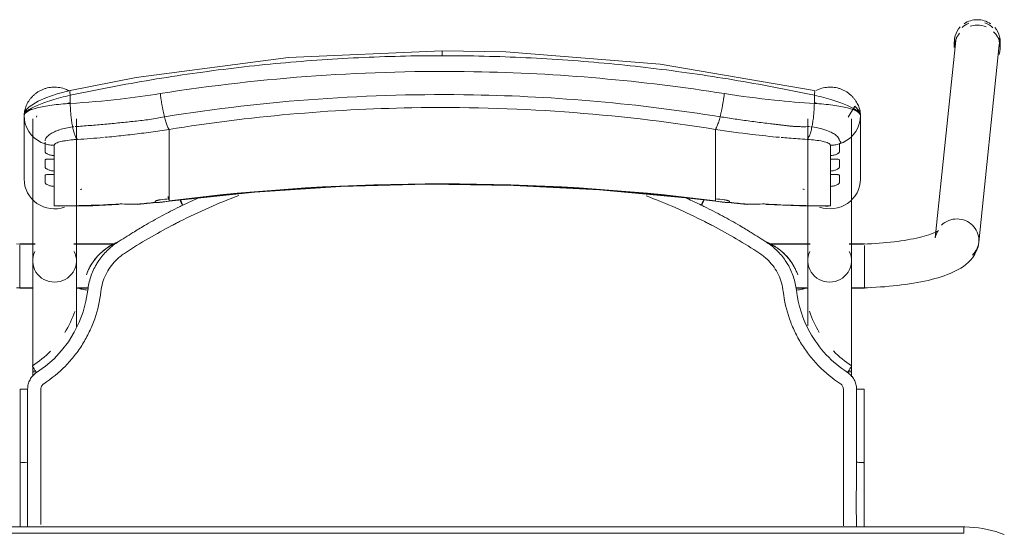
# Model space of a CAD drawing. Header units: metres. Extents: x 3 to 43.5, y -74 to -48.5.
# Tile 76 of 209: x 38.75 to 39.216, y -59.58 to -59.337. Entities that reach past the tile are written whole.
import ezdxf

# ---------------------------------------------------------------- set-up
doc = ezdxf.new("R2010")
doc.units = ezdxf.units.M
doc.layers.add('I-FURN', color=7, linetype='Continuous', lineweight=18)

# ---------------------------------------------------------------- blocks, each defined once
blk = doc.blocks.new('ConjuntoParaAlunoTamanho6 - CJA06_ConjuntoParaAlunoTamanho6-V35-1PAV - FRIGORÍFICA')
at = {"layer": 'I-FURN', "color": 253, "true_color": 0xaaaaaa}
for p, q in [((0.24321, 0.29526), (0.23354, 0.20182)), ((0.24254, 0.29456), (0.24254, 0.29197)), ((0.2643, 0.29197), (0.2643, 0.29456)), ((0.25413, 0.19969), (0.2638, 0.29312)), ((-0.1979, 0.25969), (-0.1979, 0.22964)), ((-0.19385, 0.25812), (-0.19385, 0.19097)), ((-0.19207, 0.25896), (-0.19202, 0.25906)), ((-0.19202, 0.25906), (-0.19192, 0.25949)), ((-0.17315, 0.19097), (-0.17315, 0.25812)), ((0.17315, 0.25812), (0.17315, 0.19097)), ((0.19385, 0.19097), (0.19385, 0.25812)), ((0.1981, 0.22964), (0.1981, 0.25969)), ((-0.19734, 0.2558), (-0.19665, 0.25395)), ((-0.19665, 0.25395), (-0.1957, 0.25221)), ((-0.1957, 0.25221), (-0.19451, 0.25062)), ((-0.17493, 0.25435), (-0.17437, 0.25441)), ((-0.12923, 0.2438), (-0.12923, 0.25317)), ((0.12943, 0.2438), (0.12943, 0.25317)), ((0.17457, 0.25441), (0.17513, 0.25435)), ((0.19471, 0.25062), (0.1959, 0.25221)), ((0.1959, 0.25221), (0.19685, 0.25395)), ((0.19685, 0.25395), (0.19754, 0.2558)), ((-0.12923, 0.24214), (-0.12923, 0.2438)), ((0.12943, 0.24214), (0.12943, 0.2438)), ((-0.18366, 0.24073), (-0.18366, 0.23904)), ((-0.12923, 0.24214), (-0.12923, 0.23653)), ((0.12943, 0.24214), (0.12943, 0.23653)), ((0.18386, 0.23904), (0.18386, 0.24073)), ((-0.18366, 0.23345), (-0.18366, 0.23176)), ((-0.12923, 0.23653), (-0.12923, 0.23486)), ((-0.12923, 0.23486), (-0.12923, 0.22925)), ((0.12943, 0.23653), (0.12943, 0.23486)), ((0.12943, 0.23486), (0.12943, 0.22925)), ((0.18386, 0.23176), (0.18386, 0.23345)), ((-0.12923, 0.22925), (-0.12923, 0.22759)), ((0.12943, 0.22759), (0.12943, 0.22925)), ((-0.18366, 0.22617), (-0.18366, 0.21701)), ((-0.12923, 0.22759), (-0.12923, 0.22197)), ((0.12943, 0.22759), (0.12943, 0.22197)), ((0.18386, 0.21701), (0.18386, 0.22617)), ((-0.14414, 0.21757), (-0.12926, 0.21915)), ((-0.12923, 0.22197), (-0.12923, 0.22031)), ((-0.11598, 0.22048), (-0.1227, 0.21732)), ((0.12943, 0.22031), (0.12943, 0.22197)), ((0.12946, 0.21915), (0.14434, 0.21757)), ((-0.18366, 0.21701), (-0.1818, 0.21679)), ((0.17944, 0.21689), (0.18173, 0.21678)), ((-0.19271, 0.19894), (-0.2, 0.19894)), ((-0.2, 0.19844), (-0.2, 0.19411)), ((-0.19271, 0.19879), (-0.19385, 0.19879)), ((-0.19385, 0.19879), (-0.19385, 0.19845)), ((-0.19385, 0.19845), (-0.19385, 0.19764)), ((-0.15474, 0.19894), (-0.17429, 0.19894)), ((-0.15494, 0.19879), (-0.17429, 0.19879)), ((0.17429, 0.19894), (0.15474, 0.19894)), ((0.17429, 0.19879), (0.15494, 0.19879)), ((0.2, 0.19894), (0.19271, 0.19894)), ((0.19385, 0.19879), (0.19271, 0.19879)), ((0.19385, 0.19845), (0.19385, 0.19879)), ((0.19385, 0.19764), (0.19385, 0.19845)), ((0.2, 0.1938), (0.2, 0.19814)), ((-0.2, 0.19393), (-0.2, 0.18575)), ((-0.19385, 0.19367), (-0.19385, 0.1916)), ((0.19385, 0.1916), (0.19385, 0.19367)), ((0.2, 0.18573), (0.2, 0.19364)), ((-0.19385, 0.18688), (-0.19385, 0.18582)), ((0.19385, 0.18582), (0.19385, 0.18688)), ((-0.2, 0.18573), (-0.2, 0.17922)), ((-0.19385, 0.18371), (-0.19385, 0.18582)), ((0.19385, 0.18371), (0.19385, 0.18582)), ((0.2, 0.17794), (0.2, 0.1856)), ((-0.2, 0.17916), (-0.2, 0.17794)), ((-0.2, 0.17794), (-0.19377, 0.17794)), ((-0.19385, 0.17809), (-0.19385, 0.17951)), ((-0.17323, 0.17794), (-0.1676, 0.17794)), ((-0.17268, 0.17809), (-0.16757, 0.17809)), ((0.16757, 0.17809), (0.17268, 0.17809)), ((0.1676, 0.17794), (0.17323, 0.17794)), ((0.19377, 0.17794), (0.2, 0.17794)), ((0.19385, 0.17809), (0.19385, 0.17951)), ((-0.19385, 0.13857), (-0.19385, 0.13643)), ((0.19385, 0.13604), (0.19385, 0.13857)), ((-0.19983, 0.13021), (-0.19982, 0.0953)), ((0.19983, 0.13021), (0.19982, 0.0953)), ((-0.19982, 0.06488), (-0.19982, 0.0953)), ((-0.19982, 0.0953), (-0.19982, 0.09529)), ((-0.19623, 0.09556), (-0.19738, 0.09554)), ((0.19982, 0.06497), (0.19982, 0.0953)), ((0.247, 0.06497), (-0.247, 0.06497)), ((0.247, 0.06497), (-0.247, 0.06497)), ((0.247, 0.06497), (0.247, 0.06197))]:
    blk.add_line(p, q, dxfattribs=at)
at = {"layer": 'I-FURN', "color": 253, "true_color": 0xaaaaaa, "flags": 128}
for points in [[(0.0001, 0.2904), (-0.07267, 0.28721), (-0.14486, 0.2777), (-0.17603, 0.27161)], [(0.17623, 0.27161), (0.10331, 0.28398), (0.03018, 0.28985), (0.0001, 0.2904)], [(-0.17603, 0.27161), (-0.18218, 0.26997), (-0.18761, 0.26812), (-0.19131, 0.26652), (-0.19557, 0.2639), (-0.19708, 0.26226), (-0.19765, 0.26113), (-0.1979, 0.25971)], [(-0.17607, 0.26928), (-0.17607, 0.26831), (-0.17607, 0.26734), (-0.17607, 0.26637), (-0.17607, 0.2654)], [(0.17627, 0.2654), (0.17627, 0.26637), (0.17627, 0.26734), (0.17627, 0.26831), (0.17627, 0.26928)], [(0.1981, 0.25971), (0.19792, 0.26092), (0.19739, 0.26208), (0.1954, 0.2642), (0.19227, 0.25896)], [(-0.1979, 0.24468), (-0.1979, 0.2522), (-0.1979, 0.25971)], [(-0.1979, 0.25969), (-0.19776, 0.25773), (-0.19734, 0.2558)], [(-0.1979, 0.25969), (-0.1979, 0.25218), (-0.1979, 0.24467), (-0.1979, 0.23715), (-0.1979, 0.22964)], [(0.19754, 0.2558), (0.19796, 0.25773), (0.1981, 0.25969)], [(0.1981, 0.25971), (0.1981, 0.2522), (0.1981, 0.24468)], [(0.1981, 0.22964), (0.1981, 0.23715), (0.1981, 0.24467), (0.1981, 0.25218), (0.1981, 0.25969)], [(-0.19451, 0.25062), (-0.19311, 0.2492), (-0.19152, 0.24799)], [(-0.19152, 0.24799), (-0.18977, 0.24701), (-0.1879, 0.24628)], [(0.1881, 0.24628), (0.18997, 0.24701), (0.19172, 0.24799)], [(0.19172, 0.24799), (0.19331, 0.2492), (0.19471, 0.25062)], [(-0.1879, 0.24243), (-0.1879, 0.24339), (-0.1879, 0.24435), (-0.1879, 0.24532), (-0.1879, 0.24628)], [(-0.18366, 0.24561), (-0.18366, 0.24439), (-0.18366, 0.24317), (-0.18366, 0.24195), (-0.18366, 0.24073)], [(0.18386, 0.24073), (0.18386, 0.24195), (0.18386, 0.24317), (0.18386, 0.24439), (0.18386, 0.24561)], [(0.1881, 0.24628), (0.1881, 0.24532), (0.1881, 0.24435), (0.1881, 0.24339), (0.1881, 0.24243)], [(-0.1879, 0.23515), (-0.1879, 0.23603), (-0.1879, 0.23692), (-0.1879, 0.2378), (-0.1879, 0.23868)], [(-0.18366, 0.23904), (-0.18366, 0.23764), (-0.18366, 0.23624), (-0.18366, 0.23485), (-0.18366, 0.23345)], [(0.18386, 0.23345), (0.18386, 0.23485), (0.18386, 0.23624), (0.18386, 0.23764), (0.18386, 0.23904)], [(0.1881, 0.23868), (0.1881, 0.2378), (0.1881, 0.23692), (0.1881, 0.23603), (0.1881, 0.23515)], [(-0.1879, 0.22787), (-0.1879, 0.22876), (-0.1879, 0.22964), (-0.1879, 0.23052), (-0.1879, 0.23141)], [(-0.18366, 0.23176), (-0.18366, 0.23036), (-0.18366, 0.22897), (-0.18366, 0.22757), (-0.18366, 0.22617)], [(0.18386, 0.22617), (0.18386, 0.22757), (0.18386, 0.22897), (0.18386, 0.23036), (0.18386, 0.23176)], [(0.1881, 0.23141), (0.1881, 0.23052), (0.1881, 0.22964), (0.1881, 0.22876), (0.1881, 0.22787)], [(-0.12926, 0.21915), (-0.08865, 0.22342), (-0.0479, 0.2261), (-0.00707, 0.22717), (0.03376, 0.22666), (0.07455, 0.22454), (0.11521, 0.22083), (0.12946, 0.21915)], [(-0.12923, 0.22031), (-0.12923, 0.22007), (-0.12923, 0.21984), (-0.12923, 0.21961), (-0.12923, 0.21937)], [(0.12943, 0.21937), (0.12943, 0.21961), (0.12943, 0.21984), (0.12943, 0.22007), (0.12943, 0.22031)], [(-0.18111, 0.21677), (-0.16533, 0.21701), (-0.15331, 0.21761)], [(-0.1359, 0.2187), (-0.1359, 0.21878), (-0.1359, 0.21886), (-0.1359, 0.21893), (-0.1359, 0.21901)], [(0.1361, 0.21901), (0.1361, 0.21893), (0.1361, 0.21886), (0.1361, 0.21878), (0.1361, 0.2187)], [(0.15351, 0.21761), (0.16928, 0.2169), (0.18131, 0.21677)], [(0.18173, 0.21678), (0.18279, 0.21686), (0.18386, 0.21701)], [(-0.20148, 0.19894), (-0.19961, 0.19888), (-0.19772, 0.19883), (-0.19583, 0.1988), (-0.19394, 0.19879), (-0.19385, 0.19879)], [(0.23507, 0.20536), (0.23501, 0.20531), (0.23482, 0.20518), (0.23451, 0.20499), (0.23408, 0.20476), (0.23355, 0.20449), (0.23291, 0.2042), (0.23217, 0.20389), (0.23133, 0.20358), (0.23041, 0.20326), (0.22941, 0.20294), (0.22832, 0.20262), (0.22717, 0.2023), (0.22594, 0.20199), (0.22464, 0.20169), (0.22328, 0.2014), (0.22186, 0.20112), (0.22039, 0.20086), (0.21886, 0.2006), (0.21729, 0.20036), (0.21567, 0.20014), (0.214, 0.19993), (0.2123, 0.19973), (0.21057, 0.19956), (0.2088, 0.1994), (0.207, 0.19926), (0.20518, 0.19913), (0.20334, 0.19903), (0.20148, 0.19894), (0.19961, 0.19888), (0.19772, 0.19883), (0.19583, 0.1988), (0.19394, 0.19879), (0.19385, 0.19879)], [(0.23354, 0.20182), (0.23373, 0.20287), (0.23403, 0.20376), (0.23437, 0.20445), (0.23469, 0.20492), (0.23492, 0.20521), (0.23505, 0.20534), (0.23507, 0.20536)], [(-0.20144, 0.17823), (-0.19935, 0.17816), (-0.19725, 0.17811), (-0.19515, 0.17809), (-0.19385, 0.17809)], [(0.25413, 0.19969), (0.25375, 0.19762), (0.25311, 0.19572), (0.25226, 0.19403), (0.25129, 0.19256), (0.25023, 0.19128), (0.24913, 0.19017), (0.24799, 0.18919), (0.24683, 0.18832), (0.24563, 0.18753), (0.24441, 0.18681), (0.24316, 0.18615), (0.24188, 0.18553), (0.24055, 0.18496), (0.23919, 0.18441), (0.23778, 0.1839), (0.23633, 0.18341), (0.23483, 0.18295), (0.2333, 0.18251), (0.23171, 0.1821), (0.23008, 0.1817), (0.22841, 0.18133), (0.2267, 0.18098), (0.22495, 0.18064), (0.22315, 0.18033), (0.22132, 0.18004), (0.21946, 0.17976), (0.21756, 0.17951), (0.21562, 0.17928), (0.21366, 0.17906), (0.21168, 0.17887), (0.20967, 0.1787), (0.20763, 0.17855), (0.20558, 0.17842), (0.20352, 0.17831), (0.20144, 0.17823), (0.19935, 0.17816), (0.19725, 0.17811), (0.19515, 0.17809), (0.19385, 0.17809)], [(-0.19385, 0.13857), (-0.19385, 0.14057), (-0.19385, 0.14257), (-0.19385, 0.14457), (-0.19385, 0.14656), (-0.19385, 0.14855), (-0.19385, 0.15053), (-0.19385, 0.15249), (-0.19385, 0.15444), (-0.19385, 0.15637), (-0.19385, 0.15827), (-0.19385, 0.16015), (-0.19385, 0.162), (-0.19385, 0.16382), (-0.19385, 0.1656), (-0.19385, 0.16735), (-0.19385, 0.16905), (-0.19385, 0.17071), (-0.19385, 0.17233), (-0.19385, 0.1739), (-0.19385, 0.17541), (-0.19385, 0.17687), (-0.19385, 0.17828), (-0.19385, 0.17963), (-0.19385, 0.18092), (-0.19385, 0.18215), (-0.19385, 0.18331), (-0.19385, 0.18441), (-0.19385, 0.18544), (-0.19385, 0.1864), (-0.19385, 0.18729), (-0.19385, 0.1881), (-0.19385, 0.18885), (-0.19385, 0.18951), (-0.19385, 0.19011), (-0.19385, 0.19062), (-0.19385, 0.19097)], [(-0.17315, 0.19097), (-0.17315, 0.19051), (-0.17315, 0.18998), (-0.17315, 0.18937), (-0.17315, 0.18869), (-0.17315, 0.18793), (-0.17315, 0.1871), (-0.17315, 0.18619), (-0.17315, 0.18522), (-0.17315, 0.18417), (-0.17315, 0.18306), (-0.17315, 0.18188), (-0.17315, 0.18064), (-0.17315, 0.17934), (-0.17315, 0.17798), (-0.17315, 0.17656), (-0.17315, 0.17508), (-0.17315, 0.17355), (-0.17315, 0.17198), (-0.17315, 0.17035), (-0.17315, 0.16868), (-0.17315, 0.16696), (-0.17315, 0.16521), (-0.17315, 0.16342), (-0.17315, 0.16159), (-0.17315, 0.15974)], [(0.17315, 0.16015), (0.17315, 0.162), (0.17315, 0.16382), (0.17315, 0.1656), (0.17315, 0.16735), (0.17315, 0.16905), (0.17315, 0.17071), (0.17315, 0.17233), (0.17315, 0.1739), (0.17315, 0.17541), (0.17315, 0.17687), (0.17315, 0.17828), (0.17315, 0.17963), (0.17315, 0.18092), (0.17315, 0.18215), (0.17315, 0.18331), (0.17315, 0.18441), (0.17315, 0.18544), (0.17315, 0.1864), (0.17315, 0.18729), (0.17315, 0.1881), (0.17315, 0.18885), (0.17315, 0.18951), (0.17315, 0.19011), (0.17315, 0.19062), (0.17315, 0.19097)], [(0.19385, 0.19097), (0.19385, 0.19051), (0.19385, 0.18998), (0.19385, 0.18937), (0.19385, 0.18869), (0.19385, 0.18793), (0.19385, 0.1871), (0.19385, 0.18619), (0.19385, 0.18522), (0.19385, 0.18417), (0.19385, 0.18306), (0.19385, 0.18188), (0.19385, 0.18064), (0.19385, 0.17934), (0.19385, 0.17798), (0.19385, 0.17656), (0.19385, 0.17508), (0.19385, 0.17355), (0.19385, 0.17198), (0.19385, 0.17035), (0.19385, 0.16868), (0.19385, 0.16696), (0.19385, 0.16521), (0.19385, 0.16342), (0.19385, 0.16159), (0.19385, 0.15974), (0.19385, 0.15785), (0.19385, 0.15594), (0.19385, 0.15401), (0.19385, 0.15206), (0.19385, 0.15009), (0.19385, 0.14811), (0.19385, 0.14612), (0.19385, 0.14413), (0.19385, 0.14213), (0.19385, 0.14013), (0.19385, 0.13857)], [(-0.16841, 0.18438), (-0.16841, 0.18437), (-0.16841, 0.18435), (-0.16841, 0.18434), (-0.16841, 0.18432)], [(0.16841, 0.18432), (0.16841, 0.18434), (0.16841, 0.18435), (0.16841, 0.18437), (0.16841, 0.18438)], [(-0.16774, 0.17706), (-0.16861, 0.17188), (-0.16997, 0.16679), (-0.17181, 0.16185), (-0.17415, 0.15713), (-0.17693, 0.15265), (-0.18013, 0.14846), (-0.18374, 0.14461), (-0.18771, 0.14113), (-0.19199, 0.13805)], [(-0.19623, 0.13025), (-0.19623, 0.12331), (-0.19623, 0.11637), (-0.19623, 0.10942), (-0.19623, 0.10249), (-0.19623, 0.09556)], [(0.19623, 0.13025), (0.19623, 0.12639), (0.19623, 0.12254), (0.19623, 0.11868), (0.19623, 0.11483), (0.19623, 0.11097), (0.19623, 0.10712), (0.19623, 0.10327), (0.19623, 0.09941), (0.19623, 0.09556)], [(-0.19738, 0.09554), (-0.19841, 0.0955), (-0.1992, 0.09544), (-0.19969, 0.09537), (-0.19982, 0.0953)], [(0.247, 0.06197), (0.1235, 0.06197), (0, 0.06197), (-0.1235, 0.06197), (-0.247, 0.06197)], [(-0.247, 0.06197), (-0.1235, 0.06197), (0, 0.06197), (0.1235, 0.06197), (0.247, 0.06197)], [(0.2662, 0.06136), (0.26421, 0.06209), (0.2622, 0.06274), (0.26015, 0.06331), (0.25809, 0.06379), (0.25601, 0.0642), (0.25391, 0.06451), (0.25181, 0.06475), (0.24969, 0.0649), (0.24757, 0.06496), (0.247, 0.06497)]]:
    blk.add_lwpolyline(points, dxfattribs=at)
at = {"layer": 'I-FURN', "color": 253, "true_color": 0xaaaaaa}
for centre, major_axis, ratio, start_param, end_param in [((0.25351, 0.29419), (-0.01029, 0.00107), 0.967158, 5.223081, 5.597593), ((0.25342, 0.29456), (0.01088, 0), 0.965926, 1.570796, 2.182166), ((0.25342, 0.29456), (-0.01088, 0), 0.965926, 4.098128, 4.712389), ((0.25351, 0.29419), (-0.01029, 0.00107), 0.967158, 4.026797, 4.46746), ((0.25342, 0.29456), (0.01088, 0), 0.965926, 2.404321, 3.312013), ((0.25342, 0.29197), (0.01088, 0), 0.965926, 2.446266, 3.141593), ((0.25342, 0.29197), (0.01088, 0), 0.965926, 1.581694, 1.883969), ((0.25342, 0.29197), (0.01088, 0), 0.965926, 1.176355, 1.570796), ((0.25342, 0.29197), (0.01088, 0), 0.965926, 5.959867, 7.062609), ((0.25342, 0.29456), (0.01088, 0), 0.965926, 6.052088, 6.985956), ((0.25351, 0.29419), (-0.01029, 0.00107), 0.967158, 6.102343, 6.382991), ((0.25351, 0.29419), (-0.01029, 0.00107), 0.967158, 3.141593, 3.502975), ((-0.1835, 0.22964), (-0.0144, 0), 0.978148, 0, 1.909658), ((0.0001, -0.77159), (1.0211, 0), 0.978148, 1.443771, 1.697822), ((0.0001, -0.77117), (1.0209, 0), 0.978148, 1.443771, 1.697822), ((0.1837, 0.22964), (0.0144, 0), 0.978148, 4.362105, 6.283185), ((-0.17927, 0.60128), (0.385, 0), 0.978148, 4.732926, 4.735013), ((0.17947, 0.60128), (0.385, 0), 0.978148, 4.689765, 4.691852), ((-0.17927, 0.60356), (0.395, 0), 0.978148, 4.828782, 4.839414), ((-0.17927, 0.60221), (0.3948, 0), 0.978148, 4.828842, 4.839414), ((-0.1305, 0.22908), (-0.00124, 0.00992), 0.026339, 2.463316, 2.789234), ((0.17947, 0.60356), (0.395, 0), 0.978148, 4.585364, 4.595996), ((0.17947, 0.60221), (0.3948, 0), 0.978148, 4.585364, 4.595936), ((-0.17927, 0.60336), (0.395, 0), 0.978148, 4.701279, 4.780293), ((-0.14501, 0.22754), (-0.00087, 0.00996), 0.018501, 2.957526, 3.350225), ((-0.17927, 0.60263), (0.395, 0), 0.978148, 4.801491, 4.822541), ((0.17947, 0.60263), (0.395, 0), 0.978148, 4.602237, 4.623287), ((0.14521, 0.22754), (0.00087, 0.00996), 0.018501, 2.93296, 3.325659), ((0.17947, 0.60336), (0.395, 0), 0.978148, 4.644485, 4.723499), ((0.24383, 0.20075), (-0.01029, 0.00107), 0.967158, 4.812195, 5.597593), ((0.24383, 0.20075), (-0.01029, 0.00107), 0.967158, 3.241398, 4.812195), ((0.24383, 0.20075), (-0.01029, 0.00107), 0.967158, 2.456, 3.241398), ((-0.1835, 0.19097), (0.01035, 0), 0.978148, 2.686587, 4.712389), ((-0.1835, 0.19097), (0.01035, 0), 0.978148, 4.712389, 6.738191), ((0.1835, 0.19097), (0.01035, 0), 0.978148, 2.686587, 4.712389), ((0.1835, 0.19097), (0.01035, 0), 0.978148, 4.712389, 6.738191), ((-0.1835, 0.13857), (0.01035, 0), 0.069756, 2.648425, 3.665191), ((0.1835, 0.13857), (0.01035, 0), 0.069756, 5.759587, 6.776353)]:
    blk.add_ellipse(centre, major_axis=major_axis, ratio=ratio, start_param=start_param, end_param=end_param, dxfattribs=at)
for points in [[(0.0001, 0.29036), (0.0001, 0.29029), (0.0001, 0.29001), (0.0001, 0.28916), (0.0001, 0.28841), (0.0001, 0.28802)], [(-0.05929, 0.28591), (-0.06588, 0.28544), (-0.07245, 0.28489), (-0.07901, 0.28427)], [(-0.03953, 0.28708), (-0.04612, 0.28677), (-0.05271, 0.28638), (-0.05929, 0.28591)], [(-0.01972, 0.28779), (-0.02633, 0.28763), (-0.03293, 0.2874), (-0.03953, 0.28708)], [(0.0001, 0.28802), (-0.00651, 0.28802), (-0.01312, 0.28795), (-0.01972, 0.28779)], [(0.01992, 0.28779), (0.01332, 0.28795), (0.00671, 0.28802), (0.0001, 0.28802)], [(0.03973, 0.28708), (0.03313, 0.2874), (0.02653, 0.28763), (0.01992, 0.28779)], [(0.0595, 0.28591), (0.05292, 0.28638), (0.04633, 0.28677), (0.03973, 0.28708)], [(-0.09864, 0.28217), (-0.10517, 0.28139), (-0.11169, 0.28054), (-0.11819, 0.27961)], [(-0.07901, 0.28427), (-0.08557, 0.28365), (-0.09211, 0.28295), (-0.09864, 0.28217)], [(0.11839, 0.27961), (0.11189, 0.28054), (0.10538, 0.28139), (0.09885, 0.28217)], [(-0.13762, 0.27661), (-0.14407, 0.27553), (-0.15051, 0.27438), (-0.15692, 0.27316)], [(-0.11819, 0.27961), (-0.12468, 0.27869), (-0.13116, 0.27768), (-0.13762, 0.27661)], [(0.13782, 0.27661), (0.13136, 0.27768), (0.12489, 0.27868), (0.11839, 0.27961)], [(0.15712, 0.27316), (0.15071, 0.27438), (0.14427, 0.27553), (0.13782, 0.27661)], [(-0.15692, 0.27316), (-0.16332, 0.27194), (-0.16971, 0.27065), (-0.17607, 0.26928)], [(0.17627, 0.26928), (0.16991, 0.27065), (0.16353, 0.27194), (0.15712, 0.27316)], [(0.17627, 0.26928), (0.17633, 0.26966), (0.17642, 0.27037), (0.17644, 0.2712), (0.17636, 0.27149), (0.1763, 0.27156)], [(-0.17609, 0.26577), (-0.1767, 0.26561), (-0.17731, 0.26545), (-0.17791, 0.26528)], [(-0.13346, 0.2701), (-0.13339, 0.26956), (-0.13324, 0.26848), (-0.133, 0.26684), (-0.13272, 0.2652), (-0.13242, 0.26359), (-0.13211, 0.26203), (-0.13178, 0.26053), (-0.13155, 0.25959), (-0.13144, 0.25914)], [(0.13164, 0.25914), (0.13175, 0.25959), (0.13198, 0.26053), (0.13231, 0.26203), (0.13262, 0.26359), (0.13292, 0.2652), (0.1332, 0.26684), (0.13344, 0.26848), (0.13359, 0.26956), (0.13366, 0.2701)], [(0.17811, 0.26528), (0.17751, 0.26545), (0.1769, 0.26561), (0.17629, 0.26577)], [(-0.17607, 0.2654), (-0.17914, 0.26523), (-0.18504, 0.2647), (-0.19219, 0.26337), (-0.19682, 0.26165), (-0.1979, 0.26035), (-0.1979, 0.25969)], [(-0.17607, 0.2654), (-0.17606, 0.26498), (-0.17604, 0.26413), (-0.17598, 0.26285), (-0.1759, 0.26156), (-0.17579, 0.26028), (-0.17566, 0.25902), (-0.17551, 0.25778), (-0.17533, 0.25659), (-0.17514, 0.25544), (-0.175, 0.25471), (-0.17493, 0.25435)], [(0.17513, 0.25435), (0.1752, 0.25471), (0.17534, 0.25544), (0.17553, 0.25659), (0.17571, 0.25778), (0.17586, 0.25902), (0.17599, 0.26028), (0.1761, 0.26156), (0.17618, 0.26285), (0.17624, 0.26413), (0.17626, 0.26498), (0.17627, 0.2654)], [(0.1981, 0.25969), (0.1981, 0.26035), (0.19703, 0.26165), (0.19239, 0.26338), (0.18523, 0.2647), (0.17934, 0.26523), (0.17627, 0.2654)], [(-0.12923, 0.25317), (-0.12932, 0.25327), (-0.1295, 0.25353), (-0.1298, 0.25409), (-0.13011, 0.25481), (-0.13044, 0.25568), (-0.13077, 0.2567), (-0.1311, 0.25786), (-0.13133, 0.2587), (-0.13144, 0.25914)], [(0.12943, 0.25317), (0.12952, 0.25327), (0.1297, 0.25353), (0.13, 0.25409), (0.13031, 0.25481), (0.13064, 0.25568), (0.13097, 0.2567), (0.1313, 0.25786), (0.13153, 0.2587), (0.13164, 0.25914)], [(-0.17493, 0.25435), (-0.17484, 0.25392), (-0.17465, 0.25308), (-0.17435, 0.25195), (-0.17403, 0.25093), (-0.17369, 0.25006), (-0.17335, 0.24934), (-0.173, 0.24877), (-0.17277, 0.2485), (-0.17265, 0.2484)], [(0.17285, 0.2484), (0.17297, 0.2485), (0.1732, 0.24877), (0.17355, 0.24934), (0.17389, 0.25006), (0.17423, 0.25093), (0.17455, 0.25195), (0.17485, 0.25308), (0.17504, 0.25392), (0.17513, 0.25435)], [(-0.16031, 0.24933), (-0.16443, 0.24896), (-0.16854, 0.24865), (-0.17265, 0.2484)], [(-0.1553, 0.2498), (-0.15675, 0.24966), (-0.15819, 0.24952), (-0.15964, 0.24939)], [(-0.15095, 0.25026), (-0.1524, 0.2501), (-0.15385, 0.24995), (-0.1553, 0.2498)], [(-0.14661, 0.25076), (-0.14806, 0.25058), (-0.14951, 0.25042), (-0.15095, 0.25026)], [(-0.14226, 0.2513), (-0.14371, 0.25111), (-0.14516, 0.25093), (-0.14661, 0.25076)], [(0.18751, 0.24933), (0.18791, 0.24881), (0.18811, 0.24829), (0.1881, 0.24778)], [(-0.1879, 0.24628), (-0.18756, 0.24617), (-0.18687, 0.24599), (-0.18581, 0.24578), (-0.18474, 0.24565), (-0.18402, 0.24561), (-0.18366, 0.24561)], [(0.18386, 0.24561), (0.18422, 0.24561), (0.18494, 0.24565), (0.18601, 0.24578), (0.18707, 0.24599), (0.18776, 0.24617), (0.1881, 0.24628)], [(-0.1359, 0.21901), (-0.1359, 0.21905), (-0.13586, 0.21912), (-0.13573, 0.21923), (-0.13549, 0.21935), (-0.13518, 0.21946), (-0.13479, 0.21957), (-0.13436, 0.21967), (-0.1339, 0.21974), (-0.13357, 0.21979), (-0.1334, 0.21981)], [(-0.09625, 0.22184), (-0.10584, 0.21825), (-0.1152, 0.21414), (-0.12434, 0.2095)], [(-0.12335, 0.21813), (-0.12356, 0.21856), (-0.12377, 0.21898), (-0.12395, 0.21936)], [(0.12434, 0.2095), (0.11529, 0.21408), (0.10607, 0.21814), (0.09666, 0.22168)], [(0.11594, 0.2205), (0.11821, 0.21947), (0.12046, 0.21841), (0.1227, 0.21732)], [(0.1227, 0.21732), (0.12291, 0.21776), (0.12336, 0.21866), (0.12377, 0.21945), (0.12395, 0.2198)], [(0.12395, 0.21936), (0.12377, 0.21898), (0.12356, 0.21856), (0.12335, 0.21813)], [(0.1336, 0.21981), (0.13377, 0.21979), (0.1341, 0.21974), (0.13456, 0.21967), (0.13499, 0.21957), (0.13538, 0.21946), (0.13569, 0.21935), (0.13593, 0.21923), (0.13606, 0.21912), (0.1361, 0.21905), (0.1361, 0.21901)], [(-0.15397, 0.21772), (-0.15349, 0.21752), (-0.153, 0.21758), (-0.15247, 0.21788)], [(-0.15247, 0.21788), (-0.15113, 0.21782), (-0.1484, 0.21775), (-0.14556, 0.21776), (-0.14412, 0.21779)], [(-0.12436, 0.21651), (-0.12717, 0.21512), (-0.13276, 0.21224), (-0.13826, 0.20916), (-0.14098, 0.20758)], [(-0.13585, 0.2186), (-0.13587, 0.21862), (-0.13589, 0.21865), (-0.1359, 0.21868), (-0.1359, 0.2187)], [(-0.1227, 0.21732), (-0.12297, 0.21719), (-0.12353, 0.21692), (-0.12408, 0.21665), (-0.12436, 0.21651)], [(-0.12289, 0.21723), (-0.12304, 0.21753), (-0.12319, 0.21783), (-0.12334, 0.21813)], [(0.12436, 0.21651), (0.12408, 0.21665), (0.12353, 0.21692), (0.12297, 0.21719), (0.1227, 0.21732)], [(0.12334, 0.21813), (0.12319, 0.21783), (0.12304, 0.21753), (0.12289, 0.21723)], [(0.14098, 0.20758), (0.13826, 0.20916), (0.13276, 0.21224), (0.12717, 0.21512), (0.12436, 0.21651)], [(0.1361, 0.2187), (0.1361, 0.21868), (0.13609, 0.21865), (0.13607, 0.21862), (0.13605, 0.2186)], [(0.14432, 0.21779), (0.14576, 0.21776), (0.1486, 0.21775), (0.15133, 0.21782), (0.15267, 0.21788)], [(0.15267, 0.21788), (0.1532, 0.21758), (0.15369, 0.21752), (0.15417, 0.21772)], [(-0.12798, 0.20762), (-0.13157, 0.20574), (-0.13889, 0.20168), (-0.14651, 0.19698), (-0.1504, 0.19445)], [(-0.14098, 0.20758), (-0.14188, 0.20704), (-0.14368, 0.20597), (-0.14546, 0.20487), (-0.14635, 0.20432)], [(-0.12434, 0.2095), (-0.12494, 0.2092), (-0.12615, 0.20858), (-0.12737, 0.20794), (-0.12798, 0.20762)], [(0.12798, 0.20762), (0.12738, 0.20794), (0.12617, 0.20857), (0.12495, 0.20919), (0.12434, 0.2095)], [(0.1504, 0.19445), (0.14673, 0.19684), (0.13935, 0.20142), (0.13181, 0.20561), (0.12798, 0.20762)], [(0.14635, 0.20432), (0.14546, 0.20487), (0.14368, 0.20597), (0.14188, 0.20704), (0.14098, 0.20758)], [(-0.14638, 0.20431), (-0.14762, 0.20355), (-0.1501, 0.202), (-0.15256, 0.20043), (-0.15378, 0.19963)], [(0.15378, 0.19963), (0.15256, 0.20043), (0.1501, 0.202), (0.14762, 0.20355), (0.14638, 0.20431)], [(-0.16501, 0.19076), (-0.16447, 0.19151), (-0.16331, 0.19295), (-0.16135, 0.19493), (-0.15919, 0.19669), (-0.15764, 0.19771), (-0.15683, 0.19818)], [(-0.15378, 0.19963), (-0.1555, 0.19851), (-0.15869, 0.19594), (-0.16134, 0.1928), (-0.1625, 0.1911)], [(-0.1568, 0.1982), (-0.15576, 0.1988), (-0.15475, 0.1993), (-0.15376, 0.19971)], [(0.15374, 0.19972), (0.15472, 0.19931), (0.15575, 0.19881), (0.1568, 0.1982)], [(0.1625, 0.1911), (0.16134, 0.1928), (0.15869, 0.19594), (0.1555, 0.19851), (0.15378, 0.19963)], [(0.15863, 0.1971), (0.15715, 0.19813), (0.15556, 0.19901), (0.15391, 0.19973)], [(-0.1504, 0.19445), (-0.15113, 0.19396), (-0.15256, 0.19293), (-0.15386, 0.19174), (-0.15448, 0.19112)], [(0.15448, 0.19112), (0.15386, 0.19174), (0.15256, 0.19292), (0.15114, 0.19396), (0.1504, 0.19445)], [(-0.16371, 0.18924), (-0.16479, 0.18738), (-0.16656, 0.18343), (-0.1675, 0.1792), (-0.16774, 0.17706)], [(-0.1625, 0.1911), (-0.16271, 0.1908), (-0.16313, 0.19018), (-0.16352, 0.18955), (-0.16371, 0.18924)], [(-0.15448, 0.19112), (-0.15645, 0.18912), (-0.15969, 0.18452), (-0.16124, 0.17915), (-0.16156, 0.17636)], [(0.16156, 0.17636), (0.16124, 0.17915), (0.15968, 0.18454), (0.15645, 0.18912), (0.15448, 0.19112)], [(0.16371, 0.18924), (0.16352, 0.18955), (0.16313, 0.19018), (0.16271, 0.1908), (0.1625, 0.1911)], [(0.16774, 0.17706), (0.1675, 0.1792), (0.16656, 0.18343), (0.16479, 0.18738), (0.16371, 0.18924)], [(0.16501, 0.19076), (0.16537, 0.19026), (0.16604, 0.18925), (0.16695, 0.18767), (0.16775, 0.18603), (0.1682, 0.1849), (0.16841, 0.18432)], [(-0.16774, 0.17706), (-0.16823, 0.17712), (-0.16921, 0.17725), (-0.17046, 0.17746), (-0.17128, 0.17766), (-0.17147, 0.17776), (-0.17146, 0.1778)], [(0.17146, 0.1778), (0.17147, 0.17776), (0.17128, 0.17766), (0.17046, 0.17746), (0.16921, 0.17725), (0.16823, 0.17712), (0.16774, 0.17706)], [(-0.17391, 0.16699), (-0.17512, 0.16348), (-0.17671, 0.16011), (-0.17864, 0.15696)], [(0.1786, 0.15703), (0.17667, 0.16018), (0.1751, 0.16355), (0.1739, 0.16704)], [(-0.1854, 0.14823), (-0.18797, 0.14558), (-0.19084, 0.14321), (-0.19391, 0.14119)], [(0.19391, 0.14119), (0.19084, 0.14321), (0.18795, 0.1456), (0.18537, 0.14827)], [(-0.19391, 0.14119), (-0.19393, 0.14119), (-0.19385, 0.14103), (-0.19344, 0.14033), (-0.19278, 0.13928), (-0.19225, 0.13846), (-0.19199, 0.13805)], [(0.19199, 0.13805), (0.19225, 0.13846), (0.19278, 0.13928), (0.19344, 0.14033), (0.19385, 0.14103), (0.19393, 0.14119), (0.19391, 0.14119)], [(-0.19199, 0.13805), (-0.19265, 0.13762), (-0.19383, 0.13663), (-0.19519, 0.13473), (-0.19604, 0.13255), (-0.19622, 0.13104), (-0.19623, 0.13025)], [(0.19623, 0.13025), (0.19622, 0.13104), (0.19604, 0.13255), (0.19519, 0.13473), (0.19383, 0.13663), (0.19265, 0.13762), (0.19199, 0.13805)], [(-0.18863, 0.13277), (-0.18884, 0.13263), (-0.18922, 0.13231), (-0.18966, 0.1317), (-0.18994, 0.13099), (-0.19, 0.1305), (-0.19, 0.13025)], [(0.19, 0.13025), (0.19, 0.1305), (0.18994, 0.13099), (0.18966, 0.1317), (0.18922, 0.13231), (0.18884, 0.13263), (0.18863, 0.13277)], [(-0.19623, 0.13025), (-0.19672, 0.13025), (-0.1977, 0.13025), (-0.19891, 0.13024), (-0.19969, 0.13022), (-0.19984, 0.13021), (-0.19982, 0.1302)], [(-0.19982, 0.12147), (-0.19982, 0.12438), (-0.19982, 0.12729), (-0.19982, 0.1302)], [(-0.19982, 0.1302), (-0.19982, 0.12438), (-0.19982, 0.11273), (-0.19982, 0.1011), (-0.19982, 0.09529)], [(0.19, 0.09555), (0.19, 0.09868), (0.19, 0.10482), (0.19, 0.11314), (0.19, 0.12173), (0.19, 0.1274), (0.19, 0.13025)], [(0.19982, 0.1302), (0.19984, 0.13021), (0.19969, 0.13022), (0.19891, 0.13024), (0.1977, 0.13025), (0.19672, 0.13025), (0.19623, 0.13025)], [(0.19982, 0.1302), (0.19982, 0.12729), (0.19982, 0.12438), (0.19982, 0.12147)], [(0.19982, 0.09529), (0.19982, 0.1011), (0.19982, 0.11273), (0.19982, 0.12438), (0.19982, 0.1302)], [(-0.19982, 0.09528), (-0.19982, 0.1011), (-0.19982, 0.10691), (-0.19982, 0.11273)], [(0.19982, 0.11273), (0.19982, 0.10691), (0.19982, 0.1011), (0.19982, 0.09528)], [(-0.19982, 0.09529), (-0.19982, 0.08515), (-0.19982, 0.07502), (-0.19982, 0.06488)], [(0.19623, 0.09556), (0.19662, 0.09556), (0.19701, 0.09556), (0.19738, 0.09555)], [(0.19738, 0.09555), (0.19775, 0.09554), (0.1981, 0.09553), (0.19841, 0.09551)], [(0.19982, 0.0953), (0.19982, 0.0953), (0.19982, 0.09529), (0.19982, 0.09529)], [(0.19982, 0.06497), (0.19982, 0.07507), (0.19982, 0.08518), (0.19982, 0.09529)], [(-0.19982, 0.06488), (-0.19982, 0.06837), (-0.19982, 0.07185), (-0.19982, 0.07534)], [(0.19982, 0.07534), (0.19982, 0.07188), (0.19982, 0.06842), (0.19982, 0.06497)]]:
    blk.add_open_spline(points, degree=3, dxfattribs=at)
for points, knots in [([(0.09885, 0.28217), (0.09232, 0.28294), (0.07922, 0.28435), (0.06608, 0.28544), (0.0595, 0.28591)], [-0.5555556, -0.5555556, -0.5555556, -0.5555556, -0.4444444, -0.3333367, -0.3333367, -0.3333367, -0.3333367]), ([(-0.13346, 0.2701), (-0.0847, 0.2778), (0.00519, 0.28415), (0.09466, 0.27626), (0.13366, 0.2701)], [-1, -1, -1, -1, -0.444444, 0, 0, 0, 0]), ([(-0.1979, 0.25971), (-0.1979, 0.26019), (-0.19783, 0.26127), (-0.19747, 0.26287), (-0.19695, 0.2643), (-0.19642, 0.26543), (-0.19585, 0.26637), (-0.19534, 0.26711), (-0.19492, 0.26766), (-0.19447, 0.26819), (-0.19382, 0.2689), (-0.19291, 0.26975), (-0.1919, 0.27053), (-0.19105, 0.27107), (-0.1904, 0.27144), (-0.18973, 0.27177), (-0.18883, 0.27217), (-0.18719, 0.27275), (-0.18474, 0.2732), (-0.18174, 0.27315), (-0.17906, 0.27255), (-0.17745, 0.27187), (-0.17679, 0.27153)], [0, 0, 0, 0, 0.0625, 0.125, 0.15625, 0.1875, 0.21875, 0.234375, 0.25, 0.265625, 0.28125, 0.3125, 0.34375, 0.359375, 0.375, 0.390625, 0.40625, 0.4375, 0.5, 0.5625, 0.625, 0.6721865, 0.6721865, 0.6721865, 0.6721865]), ([(-0.1761, 0.27156), (-0.17616, 0.27149), (-0.17627, 0.27106), (-0.17619, 0.27003), (-0.17607, 0.26928)], [0.625, 0.625, 0.625, 0.625, 0.75, 1, 1, 1, 1]), ([(0.17699, 0.27153), (0.17765, 0.27187), (0.17927, 0.27255), (0.18196, 0.27315), (0.18496, 0.2732), (0.18741, 0.27274), (0.18905, 0.27216), (0.18996, 0.27176), (0.19062, 0.27143), (0.19127, 0.27106), (0.19212, 0.27051), (0.19313, 0.26973), (0.19423, 0.2687), (0.19516, 0.26763), (0.19594, 0.26656), (0.1966, 0.26547), (0.19712, 0.26439), (0.19752, 0.26334), (0.1978, 0.26234), (0.19804, 0.26108), (0.1981, 0.26023), (0.1981, 0.25971)], [0.3275759, 0.3275759, 0.3275759, 0.3275759, 0.375, 0.4375, 0.5, 0.5625, 0.59375, 0.609375, 0.625, 0.640625, 0.65625, 0.6875, 0.71875, 0.75, 0.78125, 0.8125, 0.84375, 0.875, 0.90625, 0.9375, 1, 1, 1, 1]), ([(-0.1979, 0.25971), (-0.1979, 0.26034), (-0.19688, 0.26187), (-0.19282, 0.26411), (-0.18865, 0.26578), (-0.18491, 0.26704), (-0.18064, 0.26823), (-0.1776, 0.26895), (-0.17607, 0.26928)], [0, 0, 0, 0, 0.25, 0.5, 0.625, 0.75, 0.875, 1, 1, 1, 1]), ([(-0.17607, 0.2654), (-0.1682, 0.2659), (-0.154, 0.26716), (-0.13977, 0.2691), (-0.13346, 0.2701)], [-1, -1, -1, -1, -0.444444, 0, 0, 0, 0]), ([(-0.13144, 0.25914), (-0.08343, 0.26683), (0.00512, 0.27318), (0.09323, 0.26529), (0.13164, 0.25914)], [-1, -1, -1, -1, -0.444444, 0, 0, 0, 0]), ([(0.13366, 0.2701), (0.14155, 0.26885), (0.15578, 0.26699), (0.16997, 0.2658), (0.17627, 0.2654)], [-1, -1, -1, -1, -0.444444, 0, 0, 0, 0]), ([(0.17627, 0.26928), (0.1778, 0.26895), (0.18084, 0.26823), (0.1851, 0.26704), (0.18885, 0.26578), (0.19302, 0.26411), (0.19708, 0.26187), (0.1981, 0.26034), (0.1981, 0.25971)], [0, 0, 0, 0, 0.125, 0.25, 0.375, 0.5, 0.75, 1, 1, 1, 1]), ([(-0.1965, 0.2622), (-0.19671, 0.26207), (-0.1971, 0.26176), (-0.19769, 0.26096), (-0.1979, 0.26021), (-0.1979, 0.25971)], [0.75, 0.75, 0.75, 0.75, 0.8125, 0.875, 1, 1, 1, 1]), ([(-0.19421, 0.2626), (-0.1945, 0.26266), (-0.19502, 0.2627), (-0.19554, 0.2626), (-0.19576, 0.26254)], [0.5473049, 0.5473049, 0.5473049, 0.5473049, 0.625, 0.6812684, 0.6812684, 0.6812684, 0.6812684]), ([(0.12943, 0.25317), (0.08224, 0.26075), (-0.00484, 0.26702), (-0.09148, 0.25924), (-0.12923, 0.25317)], [-1, -1, -1, -1, -0.444444, 0, 0, 0, 0]), ([(0.19589, 0.26257), (0.19565, 0.26263), (0.19517, 0.26271), (0.1947, 0.26267), (0.19448, 0.26263)], [0.3140409, 0.3140409, 0.3140409, 0.3140409, 0.375, 0.4333514, 0.4333514, 0.4333514, 0.4333514]), ([(0.1981, 0.25971), (0.1981, 0.26024), (0.19787, 0.26101), (0.19723, 0.26183), (0.19682, 0.26214), (0.1966, 0.26226)], [0, 0, 0, 0, 0.125, 0.1875, 0.25, 0.25, 0.25, 0.25]), ([(-0.17381, 0.25447), (-0.17147, 0.25462), (-0.16677, 0.25497), (-0.1597, 0.25557), (-0.1538, 0.25614), (-0.14908, 0.25663), (-0.14554, 0.25703), (-0.14198, 0.25739), (-0.13843, 0.25782), (-0.13492, 0.25842), (-0.13259, 0.25889), (-0.13144, 0.25914)], [0, 0, 0, 0, 0.166667, 0.333333, 0.5, 0.583333, 0.666667, 0.75, 0.833333, 0.916667, 1, 1, 1, 1]), ([(0.13164, 0.25914), (0.13399, 0.25877), (0.13871, 0.25805), (0.14577, 0.25706), (0.15166, 0.25629), (0.15577, 0.2558), (0.15812, 0.25552), (0.15988, 0.25532), (0.16163, 0.25511), (0.16339, 0.25489), (0.16514, 0.25469), (0.16691, 0.25455), (0.16868, 0.25447), (0.17104, 0.2544), (0.17282, 0.25442), (0.17401, 0.25447)], [0, 0, 0, 0, 0.166667, 0.333333, 0.5, 0.583333, 0.625, 0.666667, 0.708333, 0.75, 0.791667, 0.833333, 0.875, 0.916667, 1, 1, 1, 1]), ([(-0.1879, 0.24778), (-0.18791, 0.24829), (-0.1875, 0.24933), (-0.18588, 0.25077), (-0.184, 0.25182), (-0.1824, 0.2525), (-0.17978, 0.25344), (-0.17715, 0.25404), (-0.17493, 0.25435)], [0, 0, 0, 0, 0.2, 0.4, 0.55, 0.625, 0.7, 1, 1, 1, 1]), ([(-0.12923, 0.25317), (-0.13213, 0.25271), (-0.13647, 0.25207), (-0.14082, 0.25148), (-0.14226, 0.2513)], [-1, -1, -1, -1, -0.8, -0.7, -0.7, -0.7, -0.7]), ([(0.12943, 0.25317), (0.13522, 0.25225), (0.14536, 0.25084), (0.1555, 0.24978), (0.15984, 0.24939)], [0, 0, 0, 0, 0.4, 0.7, 0.7, 0.7, 0.7]), ([(0.17513, 0.25435), (0.17661, 0.25414), (0.17948, 0.25358), (0.18284, 0.25246), (0.1849, 0.25145), (0.18608, 0.25069), (0.18689, 0.25005), (0.18732, 0.24959), (0.18751, 0.24933)], [0, 0, 0, 0, 0.2, 0.4, 0.55, 0.625, 0.7, 0.7999417, 0.7999417, 0.7999417, 0.7999417]), ([(-0.1879, 0.24628), (-0.1879, 0.24644), (-0.1879, 0.2467), (-0.1879, 0.247), (-0.1879, 0.2471)], [0, 0, 0, 0, 0.4, 0.6, 0.6, 0.6, 0.6]), ([(-0.17265, 0.2484), (-0.17333, 0.24836), (-0.17532, 0.24821), (-0.17777, 0.24791), (-0.17985, 0.24753), (-0.18163, 0.2471), (-0.18322, 0.24646), (-0.18366, 0.2459), (-0.18366, 0.24561)], [-1, -1, -1, -1, -0.888889, -0.666667, -0.555556, -0.444444, -0.222222, 0, 0, 0, 0]), ([(0.16051, 0.24933), (0.16173, 0.24922), (0.16585, 0.24887), (0.16997, 0.24858), (0.17285, 0.2484)], [0.7154047, 0.7154047, 0.7154047, 0.7154047, 0.8, 1, 1, 1, 1]), ([(0.17285, 0.2484), (0.17555, 0.24823), (0.17966, 0.24775), (0.18317, 0.24668), (0.18386, 0.24597), (0.18386, 0.24561)], [0, 0, 0, 0, 0.444444, 0.722222, 1, 1, 1, 1]), ([(0.1881, 0.24778), (0.18821, 0.24772), (0.18836, 0.24763), (0.18849, 0.24751), (0.18856, 0.24744), (0.1886, 0.24738), (0.18864, 0.24733), (0.1887, 0.24726), (0.18876, 0.24718), (0.1888, 0.24708), (0.18879, 0.247), (0.18877, 0.24693), (0.18873, 0.24686), (0.18866, 0.24676), (0.1885, 0.24657), (0.18828, 0.2464), (0.1881, 0.24628)], [0, 0, 0, 0, 0.166667, 0.25, 0.291667, 0.333333, 0.375, 0.416667, 0.5, 0.583333, 0.625, 0.666667, 0.708333, 0.75, 0.833333, 1, 1, 1, 1]), ([(-0.18366, 0.24073), (-0.18428, 0.24075), (-0.18512, 0.24088), (-0.18609, 0.24117), (-0.18671, 0.24142), (-0.18723, 0.2417), (-0.18762, 0.24198), (-0.18784, 0.24222), (-0.1879, 0.24236), (-0.1879, 0.24243)], [0, 0, 0, 0, 0.25, 0.375, 0.5, 0.625, 0.75, 0.875, 1, 1, 1, 1]), ([(-0.1879, 0.23868), (-0.1879, 0.23875), (-0.18784, 0.23885), (-0.18762, 0.23896), (-0.18723, 0.23902), (-0.18671, 0.23904), (-0.18609, 0.23904), (-0.18512, 0.23903), (-0.18428, 0.23902), (-0.18366, 0.23904)], [0, 0, 0, 0, 0.125, 0.25, 0.375, 0.5, 0.625, 0.75, 1, 1, 1, 1]), ([(0.1881, 0.24243), (0.1881, 0.24236), (0.18804, 0.24222), (0.18782, 0.24198), (0.18743, 0.2417), (0.18691, 0.24142), (0.18629, 0.24117), (0.18532, 0.24088), (0.18448, 0.24075), (0.18386, 0.24073)], [0, 0, 0, 0, 0.125, 0.25, 0.375, 0.5, 0.625, 0.75, 1, 1, 1, 1]), ([(0.18386, 0.23904), (0.18448, 0.23902), (0.18532, 0.23903), (0.18629, 0.23904), (0.18691, 0.23904), (0.18743, 0.23902), (0.18782, 0.23896), (0.18804, 0.23885), (0.1881, 0.23875), (0.1881, 0.23868)], [0, 0, 0, 0, 0.25, 0.375, 0.5, 0.625, 0.75, 0.875, 1, 1, 1, 1]), ([(-0.18366, 0.23345), (-0.18428, 0.23348), (-0.18512, 0.2336), (-0.18609, 0.23389), (-0.18671, 0.23414), (-0.18723, 0.23442), (-0.18762, 0.2347), (-0.18784, 0.23494), (-0.1879, 0.23508), (-0.1879, 0.23515)], [0, 0, 0, 0, 0.25, 0.375, 0.5, 0.625, 0.75, 0.875, 1, 1, 1, 1]), ([(0.1881, 0.23515), (0.1881, 0.23508), (0.18804, 0.23494), (0.18782, 0.2347), (0.18743, 0.23442), (0.18691, 0.23414), (0.18629, 0.23389), (0.18532, 0.2336), (0.18448, 0.23348), (0.18386, 0.23345)], [0, 0, 0, 0, 0.125, 0.25, 0.375, 0.5, 0.625, 0.75, 1, 1, 1, 1]), ([(-0.1879, 0.23141), (-0.1879, 0.23147), (-0.18784, 0.23158), (-0.18762, 0.23168), (-0.18723, 0.23174), (-0.18671, 0.23176), (-0.18609, 0.23176), (-0.18512, 0.23175), (-0.18428, 0.23175), (-0.18366, 0.23176)], [0, 0, 0, 0, 0.125, 0.25, 0.375, 0.5, 0.625, 0.75, 1, 1, 1, 1]), ([(0.18386, 0.23176), (0.18448, 0.23175), (0.18532, 0.23175), (0.18629, 0.23176), (0.18691, 0.23176), (0.18743, 0.23174), (0.18782, 0.23168), (0.18804, 0.23158), (0.1881, 0.23147), (0.1881, 0.23141)], [0, 0, 0, 0, 0.25, 0.375, 0.5, 0.625, 0.75, 0.875, 1, 1, 1, 1]), ([(-0.18366, 0.22617), (-0.18428, 0.2262), (-0.18512, 0.22633), (-0.18609, 0.22661), (-0.18671, 0.22687), (-0.18723, 0.22714), (-0.18762, 0.22742), (-0.18784, 0.22767), (-0.1879, 0.22781), (-0.1879, 0.22787)], [0, 0, 0, 0, 0.25, 0.375, 0.5, 0.625, 0.75, 0.875, 1, 1, 1, 1]), ([(0.1881, 0.22787), (0.1881, 0.22781), (0.18804, 0.22767), (0.18782, 0.22742), (0.18743, 0.22714), (0.18691, 0.22687), (0.18629, 0.22661), (0.18532, 0.22633), (0.18448, 0.2262), (0.18386, 0.22617)], [0, 0, 0, 0, 0.125, 0.25, 0.375, 0.5, 0.625, 0.75, 1, 1, 1, 1]), ([(-0.12388, 0.21967), (-0.12372, 0.21936), (-0.12333, 0.2186), (-0.12291, 0.21776), (-0.1227, 0.21732)], [0.5302375, 0.5302375, 0.5302375, 0.5302375, 0.75, 1, 1, 1, 1]), ([(-0.1334, 0.21866), (-0.1337, 0.21862), (-0.13425, 0.21856), (-0.13488, 0.2185), (-0.13529, 0.21849), (-0.13555, 0.2185), (-0.13573, 0.21853), (-0.13582, 0.21857), (-0.13585, 0.2186)], [0, 0, 0, 0, 0.25, 0.5, 0.625, 0.75, 0.875, 1, 1, 1, 1]), ([(0.13605, 0.2186), (0.13602, 0.21857), (0.13593, 0.21853), (0.13575, 0.2185), (0.13549, 0.21849), (0.13508, 0.2185), (0.13445, 0.21856), (0.1339, 0.21862), (0.1336, 0.21866)], [0, 0, 0, 0, 0.125, 0.25, 0.375, 0.5, 0.75, 1, 1, 1, 1]), ([(-0.15863, 0.1971), (-0.16081, 0.19558), (-0.16383, 0.19273), (-0.16686, 0.18807), (-0.16796, 0.18563), (-0.16841, 0.18438)], [0, 0, 0, 0, 0.5, 0.75, 1, 1, 1, 1]), ([(-0.15391, 0.19973), (-0.15433, 0.19955), (-0.15597, 0.19879), (-0.15753, 0.19787), (-0.15863, 0.1971)], [0.6639377, 0.6639377, 0.6639377, 0.6639377, 0.75, 1, 1, 1, 1]), ([(0.15683, 0.19818), (0.15764, 0.19771), (0.15919, 0.19669), (0.16207, 0.19434), (0.16393, 0.19226), (0.16501, 0.19076)], [0, 0, 0, 0, 0.25, 0.5, 1, 1, 1, 1]), ([(0.16841, 0.18438), (0.16796, 0.18563), (0.16686, 0.18807), (0.16383, 0.19273), (0.16081, 0.19558), (0.15863, 0.1971)], [0, 0, 0, 0, 0.25, 0.5, 1, 1, 1, 1]), ([(-0.16841, 0.18432), (-0.16799, 0.18547), (-0.16725, 0.18714), (-0.16604, 0.18925), (-0.16537, 0.19026), (-0.16501, 0.19076)], [0, 0, 0, 0, 0.5, 0.75, 1, 1, 1, 1]), ([(-0.16156, 0.17636), (-0.16208, 0.17191), (-0.16353, 0.16549), (-0.16692, 0.15729), (-0.1701, 0.15145), (-0.17391, 0.14602), (-0.17976, 0.13936), (-0.18487, 0.13521), (-0.18863, 0.13277)], [0, 0, 0, 0, 0.25, 0.375, 0.5, 0.625, 0.75, 1, 1, 1, 1]), ([(0.18863, 0.13277), (0.18486, 0.13521), (0.17974, 0.13937), (0.17389, 0.14605), (0.17007, 0.15149), (0.1669, 0.15732), (0.16353, 0.16552), (0.16208, 0.17192), (0.16156, 0.17636)], [0, 0, 0, 0, 0.25, 0.375, 0.5, 0.625, 0.75, 1, 1, 1, 1]), ([(0.16774, 0.17706), (0.16854, 0.1701), (0.17345, 0.15474), (0.18461, 0.14281), (0.19199, 0.13805)], [0, 0, 0, 0, 0.444444, 1, 1, 1, 1]), ([(-0.19, 0.13025), (-0.19, 0.12863), (-0.19, 0.12547), (-0.19, 0.12092), (-0.19, 0.1173), (-0.19, 0.1145), (-0.19, 0.11243), (-0.19, 0.11052), (-0.19, 0.10828), (-0.19, 0.10624), (-0.19, 0.10408), (-0.19, 0.10228), (-0.19, 0.10023), (-0.19, 0.09774), (-0.19, 0.09515), (-0.19, 0.09189), (-0.19, 0.08842), (-0.19, 0.08419), (-0.19, 0.08049), (-0.19, 0.07684), (-0.19, 0.07351), (-0.19, 0.07081), (-0.19, 0.0683), (-0.19, 0.06666), (-0.19, 0.06612)], [0, 0, 0, 0, 0.03125, 0.0625, 0.09375, 0.109375, 0.125, 0.140625, 0.15625, 0.1875, 0.203125, 0.21875, 0.234375, 0.25, 0.265625, 0.28125, 0.3125, 0.328125, 0.34375, 0.359375, 0.3671875, 0.375, 0.3828125, 0.3865101, 0.3865101, 0.3865101, 0.3865101]), ([(-0.19623, 0.06488), (-0.19623, 0.06802), (-0.19623, 0.0747), (-0.19623, 0.0849), (-0.19623, 0.09203), (-0.19623, 0.09556)], [0.8397159, 0.8397159, 0.8397159, 0.8397159, 0.8888889, 0.9444444, 1, 1, 1, 1]), ([(0.19, 0.06548), (0.19, 0.06617), (0.19, 0.06811), (0.19, 0.07088), (0.19, 0.07365), (0.19, 0.07618), (0.19, 0.07838), (0.19, 0.0801), (0.19, 0.08153), (0.19, 0.08284), (0.19, 0.08398), (0.19, 0.08486), (0.19, 0.08558), (0.19, 0.08626), (0.19, 0.0868), (0.19, 0.08716), (0.19, 0.08749), (0.19, 0.08795), (0.19, 0.08848), (0.19, 0.089), (0.19, 0.08963), (0.19, 0.09074), (0.19, 0.09261), (0.19, 0.0945), (0.19, 0.09555)], [0.4659091, 0.4659091, 0.4659091, 0.4659091, 0.4772727, 0.5, 0.5227273, 0.5454545, 0.5681818, 0.5909091, 0.6136364, 0.6363636, 0.6590909, 0.6818182, 0.7045455, 0.7272727, 0.75, 0.7727273, 0.7954545, 0.8181818, 0.8409091, 0.8636364, 0.8863636, 0.9090909, 0.9545455, 1, 1, 1, 1]), ([(0.19618, 0.06498), (0.19616, 0.06721), (0.1961, 0.07741), (0.19616, 0.08755), (0.19623, 0.09556)], [0.8400419, 0.8400419, 0.8400419, 0.8400419, 0.875, 1, 1, 1, 1]), ([(0.19841, 0.09551), (0.19872, 0.09549), (0.19926, 0.09545), (0.19973, 0.09538), (0.19982, 0.09532), (0.19982, 0.0953)], [0.4, 0.4, 0.4, 0.4, 0.6, 0.8, 0.9699288, 0.9699288, 0.9699288, 0.9699288])]:
    blk.add_open_spline(points, degree=3, knots=knots, dxfattribs=at)
blk = doc.blocks.new('4 GRE - ESCOLA DE CINEMA E AUDIOVISUAL CINE REX R07_rvt-1-1PAV - FRIGORÍFICA')
at = {"layer": 'I-FURN', "color": 253, "lineweight": 18, "true_color": 0xaaaaaa}
blk.add_blockref('ConjuntoParaAlunoTamanho6 - CJA06_ConjuntoParaAlunoTamanho6-V35-1PAV - FRIGORÍFICA', (38.95024, -59.64244), dxfattribs=at)

msp = doc.modelspace()

# ---------------------------------------------------------------- block references
at = {"lineweight": 5}
msp.add_blockref('4 GRE - ESCOLA DE CINEMA E AUDIOVISUAL CINE REX R07_rvt-1-1PAV - FRIGORÍFICA', (0, 0), dxfattribs=at)

doc.saveas('drawing.dxf')
